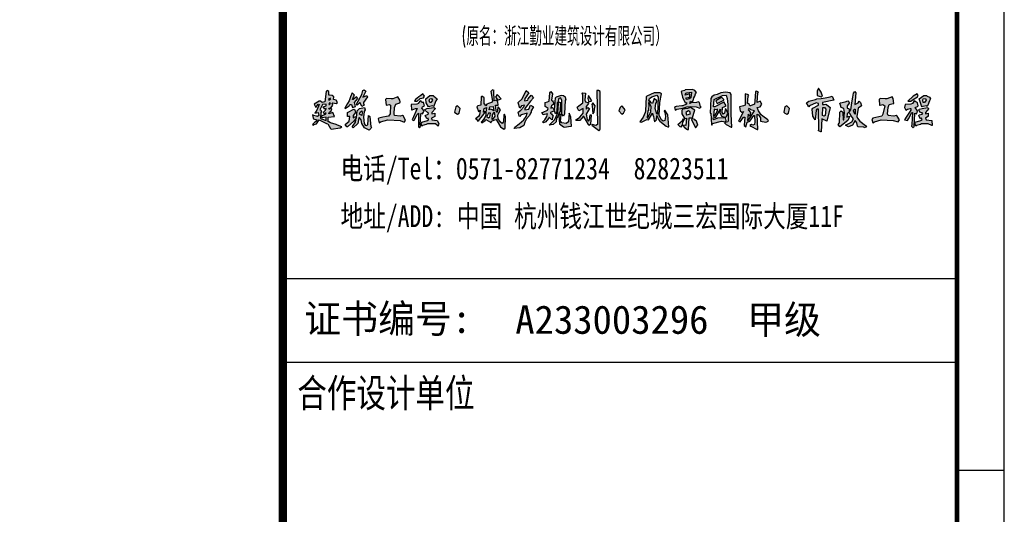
# Model space of a CAD drawing. Extents: x -345179 to -55199, y 109828 to 309166.
# Tile 5 of 30: x -308627 to -298226, y 287651 to 292873. Entities that reach past the tile are written whole.
import ezdxf
from ezdxf.enums import TextEntityAlignment as Align

# ---------------------------------------------------------------- set-up
doc = ezdxf.new("R2010")
doc.units = 0
doc.header["$LTSCALE"] = 1000
doc.header["$MEASUREMENT"] = 0
doc.layers.get('0').update_dxf_attribs({"color": 252})
doc.layers.add('图框', color=103, linetype='Continuous')
doc.styles.add('TSSD_Dimension', font='Tssdeng.shx', dxfattribs={"width": 0.7, "bigfont": 'tssdchn.shx'})
doc.styles.add('图框', font='txt', dxfattribs={"width": 0.8})

# ---------------------------------------------------------------- blocks, each defined once
blk = doc.blocks.new('艺术字')
h = blk.add_hatch(color=256)
h.dxf.hatch_style = 1
h.paths.add_polyline_path([(14.706, -0.076), (14.72, -0.049), (14.734, -0.049), (14.748, 0.285), (14.79, 0.271), (14.804, 0.299), (14.818, 0.34), (14.762, 0.424), (14.818, 0.451), (14.831, 0.465), (14.818, 0.535), (14.804, 0.549), (14.776, 0.562), (14.734, 0.59), (14.706, 0.549), (14.693, 0.521), (14.651, 0.507), (14.512, 0.493), (14.498, 0.424), (14.526, 0.354), (14.568, 0.382), (14.637, 0.396), (14.651, 0.396), (14.651, 0.354), (14.554, 0.215), (14.498, 0.118), (14.568, 0.104), (14.595, 0.146), (14.679, 0.299), (14.693, 0.299), (14.679, 0.007), (14.665, -0.035)])
h.paths.add_polyline_path([(14.776, -0.035), (14.748, 0.049), (14.762, 0.062), (14.901, 0.104), (14.929, 0.118), (14.915, 0.16), (14.887, 0.146), (14.859, 0.201), (14.845, 0.229), (14.859, 0.243), (14.929, 0.257), (14.943, 0.285), (14.873, 0.312), (14.845, 0.368), (14.859, 0.382), (14.929, 0.396), (14.97, 0.41), (15.068, 0.424), (15.081, 0.396), (15.095, 0.396), (15.012, 0.299), (15.012, 0.271), (15.081, 0.285), (15.081, 0.201), (15.068, 0.201), (15.012, 0.16), (15.026, 0.118), (15.165, 0.104), (15.179, -0.021), (15.165, -0.021), (15.081, 0.021), (14.915, 0.021), (14.887, 0.007), (14.79, -0.021)])
h.paths.add_polyline_path([(14.97, 0.549), (14.956, 0.549), (14.943, 0.604), (14.956, 0.632), (15.012, 0.646), (15.026, 0.604), (14.984, 0.549)], flags=16)
h.paths.add_polyline_path([(14.929, 0.437), (14.915, 0.465), (14.859, 0.632), (14.97, 0.715), (15.04, 0.715), (15.054, 0.701), (15.109, 0.674), (15.137, 0.632), (15.109, 0.59), (15.068, 0.479), (15.054, 0.451), (15.04, 0.465), (14.943, 0.451)])
h.paths.add_polyline_path([(14.582, 0.576), (14.651, 0.576), (14.706, 0.618), (14.818, 0.687), (14.831, 0.715), (14.804, 0.757), (14.706, 0.701)])
h.paths.add_polyline_path([(13.721, 0.049), (13.762, 0.076), (13.929, 0.118), (14.22, 0.104), (14.345, 0.076), (14.373, 0.118), (14.318, 0.215), (14.29, 0.229), (14.234, 0.215), (14.095, 0.229), (14.082, 0.271), (14.095, 0.424), (14.123, 0.493), (14.151, 0.507), (14.22, 0.521), (14.234, 0.521), (14.22, 0.646), (14.193, 0.687), (14.068, 0.632), (14.026, 0.632), (13.901, 0.646), (13.873, 0.618), (13.887, 0.479), (13.901, 0.479), (13.97, 0.493), (14.012, 0.465), (13.97, 0.257), (13.943, 0.215), (13.721, 0.16), (13.693, 0.132)])
h.paths.add_polyline_path([(13.512, -0.076), (13.498, -0.062), (13.359, -0.049), (13.346, -0.035), (13.332, 0.049), (13.29, 0.104), (13.221, -0.007), (13.123, -0.049), (13.054, -0.007), (13.137, 0.035), (13.207, 0.076), (13.248, 0.146), (13.179, 0.229), (13.165, 0.271), (13.137, 0.299), (13.096, 0.271), (13.082, 0.187), (13.137, 0.215), (13.151, 0.201), (13.137, 0.16), (13.109, 0.104), (12.915, -0.049), (12.873, 0.007), (12.901, 0.049), (12.915, 0.312), (12.943, 0.34), (12.984, 0.312), (12.998, 0.118), (13.012, 0.118), (13.026, 0.299), (13.012, 0.396), (12.943, 0.424), (12.929, 0.479), (12.915, 0.521), (12.929, 0.535), (13.04, 0.562), (13.109, 0.59), (13.151, 0.535), (13.096, 0.465), (13.096, 0.41), (13.123, 0.396), (13.151, 0.382), (13.137, 0.299), (13.179, 0.368), (13.207, 0.535), (13.234, 0.674), (13.248, 0.771), (13.276, 0.812), (13.304, 0.785), (13.276, 0.493), (13.359, 0.535), (13.387, 0.576), (13.415, 0.549), (13.443, 0.465), (13.359, 0.41), (13.332, 0.201), (13.346, 0.16), (13.401, 0.09), (13.54, -0.021), (13.568, -0.049)])
h.paths.add_polyline_path([(13.29, 0.257), (13.276, 0.257), (13.248, 0.34), (13.262, 0.382), (13.29, 0.382)], flags=16)
h.paths.add_polyline_path([(12.457, 0.687), (12.485, 0.701), (12.457, 0.799), (12.387, 0.896), (12.36, 0.826), (12.36, 0.715)])
h.paths.add_polyline_path([(12.526, 0.215), (12.485, 0.229), (12.498, 0.424), (12.54, 0.424), (12.568, 0.382), (12.554, 0.229)], flags=16)
h.paths.add_polyline_path([(12.443, -0.174), (12.415, -0.16), (12.387, -0.146), (12.401, -0.104), (12.387, 0.382), (12.346, 0.382), (12.332, 0.354), (12.318, 0.187), (12.304, 0.118), (12.248, 0.215), (12.235, 0.382), (12.248, 0.41), (12.387, 0.479), (12.387, 0.521), (12.332, 0.535), (12.165, 0.465), (12.151, 0.437), (12.096, 0.535), (12.151, 0.576), (12.318, 0.618), (12.346, 0.632), (12.457, 0.646), (12.554, 0.66), (12.637, 0.674), (12.679, 0.687), (12.721, 0.701), (12.748, 0.646), (12.762, 0.604), (12.485, 0.549), (12.485, 0.493), (12.526, 0.493), (12.568, 0.507), (12.582, 0.493), (12.679, 0.424), (12.596, 0.09), (12.471, 0.146), (12.457, -0.174)])
h.paths.add_polyline_path([(11.61, 0.257), (11.651, 0.285), (11.679, 0.396), (11.61, 0.465), (11.568, 0.437), (11.54, 0.312), (11.568, 0.285)])
h.paths.add_polyline_path([(10.888, -0.118), (10.901, -0.118), (10.888, 0.257), (10.915, 0.243), (10.971, 0.174), (10.971, 0.16), (10.971, 0.09), (11.096, 0.062), (11.165, 0.09), (11.151, 0.118), (11.026, 0.215), (10.985, 0.243), (10.915, 0.34), (10.888, 0.424), (10.957, 0.437), (10.999, 0.507), (10.957, 0.576), (10.888, 0.549), (10.901, 0.785), (10.915, 0.799), (10.874, 0.826), (10.846, 0.812), (10.832, 0.576), (10.818, 0.507), (10.721, 0.465), (10.707, 0.465), (10.693, 0.507), (10.665, 0.521), (10.651, 0.521), (10.665, 0.701), (10.679, 0.729), (10.651, 0.743), (10.596, 0.757), (10.596, 0.479), (10.554, 0.465), (10.457, 0.437), (10.471, 0.34), (10.513, 0.312), (10.554, 0.326), (10.443, 0.118), (10.429, 0.09), (10.471, 0.076), (10.554, 0.187), (10.582, 0.187), (10.568, -0.021), (10.61, -0.049), (10.638, 0.062), (10.651, 0.062), (10.707, 0.09), (10.804, 0.229), (10.818, 0.229), (10.832, 0.076), (10.818, 0.007), (10.776, -0.007), (10.749, 0.007), (10.707, -0.021), (10.735, -0.035)])
h.paths.add_polyline_path([(10.665, 0.104), (10.818, 0.34), (10.721, 0.368), (10.721, 0.382), (10.679, 0.396), (10.665, 0.368), (10.721, 0.299), (10.707, 0.215), (10.665, 0.257), (10.651, 0.104)], flags=16)
h.paths.add_polyline_path([(10.249, -0.062), (10.263, -0.062), (10.249, 0.257), (10.249, 0.743), (10.221, 0.785), (10.11, 0.799), (9.999, 0.785), (9.902, 0.743), (9.832, 0.729), (9.777, 0.687), (9.749, 0.646), (9.735, 0.285), (9.749, 0.285), (9.763, 0.007), (9.777, -0.007), (9.79, 0.035), (10.013, 0.09), (10.11, 0.076), (10.124, 0.104), (10.11, 0.174), (9.915, 0.16), (9.818, 0.118), (9.804, 0.174), (9.874, 0.187), (9.985, 0.382), (9.971, 0.299), (10.013, 0.215), (10.11, 0.187), (10.138, 0.201), (10.165, 0.285), (10.152, 0.326), (10.11, 0.396), (10.096, 0.326), (10.082, 0.285), (10.054, 0.257), (10.027, 0.299), (10.04, 0.424), (10.096, 0.451), (10.124, 0.465), (10.068, 0.562), (10.054, 0.549), (9.846, 0.437), (9.818, 0.437), (9.832, 0.618), (10.04, 0.715), (10.124, 0.729), (10.152, 0.646), (10.165, 0.493), (10.179, 0.09), (10.165, 0.076), (10.124, 0.062), (10.082, 0.049), (10.124, 0.007)])
h.paths.add_polyline_path([(9.902, 0.521), (10.068, 0.604), (10.068, 0.618), (10.027, 0.66), (10.013, 0.674), (9.999, 0.66), (9.874, 0.59)], flags=17)
h.paths.add_polyline_path([(9.832, 0.215), (9.846, 0.229), (9.915, 0.34), (9.915, 0.382), (9.888, 0.368), (9.832, 0.382), (9.818, 0.215)], flags=16)
h.paths.add_polyline_path([(9.166, 0.618), (9.138, 0.632), (9.152, 0.66), (9.235, 0.674), (9.235, 0.757), (9.124, 0.729), (9.138, 0.771), (9.166, 0.785), (9.277, 0.799), (9.263, 0.66), (9.221, 0.632)], flags=16)
h.paths.add_polyline_path([(8.874, 0.354), (8.916, 0.382), (9.068, 0.41), (9.166, 0.437), (9.263, 0.451), (9.388, 0.437), (9.485, 0.41), (9.513, 0.437), (9.499, 0.437), (9.471, 0.549), (9.443, 0.562), (9.402, 0.549), (9.263, 0.535), (9.249, 0.521), (9.235, 0.521), (9.249, 0.576), (9.277, 0.562), (9.318, 0.59), (9.332, 0.66), (9.36, 0.701), (9.374, 0.757), (9.402, 0.799), (9.388, 0.799), (9.36, 0.84), (9.304, 0.868), (9.124, 0.854), (9.11, 0.84), (9.041, 0.826), (9.027, 0.812), (9.054, 0.674), (9.124, 0.535), (9.152, 0.549), (9.152, 0.507), (9.068, 0.465), (9.041, 0.465), (8.902, 0.451), (8.888, 0.437), (8.86, 0.424)])
h.paths.add_polyline_path([(9.166, 0.243), (9.249, 0.271), (9.235, 0.326), (9.207, 0.34), (9.138, 0.299), (9.152, 0.243)], flags=16)
h.paths.add_polyline_path([(9.374, -0.076), (9.429, -0.007), (9.402, 0.09), (9.374, 0.104), (9.36, 0.132), (9.291, 0.146), (9.277, 0.132)])
h.paths.add_polyline_path([(9.179, -0.118), (9.207, -0.118), (9.221, 0.174), (9.304, 0.174), (9.332, 0.285), (9.36, 0.354), (9.277, 0.41), (9.249, 0.424), (9.179, 0.396), (9.068, 0.382), (9.041, 0.354), (9.041, 0.271), (9.11, 0.146), (9.152, 0.16), (9.138, -0.021), (9.054, -0.007), (9.11, -0.076)])
h.paths.add_polyline_path([(9.013, -0.062), (8.999, -0.049), (8.943, 0.007), (9.054, 0.104), (9.082, 0.146), (9.096, 0.132), (9.068, 0.076), (9.054, 0.049), (9.041, -0.021)])
h.paths.add_polyline_path([(8.693, -0.049), (8.721, -0.049), (8.693, 0.243), (8.624, 0.354), (8.61, 0.34), (8.624, 0.299), (8.638, 0.201), (8.624, 0.104), (8.582, 0.09), (8.541, 0.118), (8.485, 0.229), (8.499, 0.549), (8.541, 0.757), (8.513, 0.771), (8.499, 0.785), (8.36, 0.785), (8.18, 0.701), (8.166, 0.687), (8.152, 0.34), (8.138, 0.299), (8.096, 0.187), (8.013, 0.076), (8.041, 0.062), (8.068, 0.076), (8.18, 0.132), (8.221, 0.118), (8.318, 0.285), (8.332, 0.243), (8.346, 0.201), (8.36, 0.104), (8.374, 0.076), (8.416, 0.118), (8.43, 0.229), (8.471, 0.132), (8.499, 0.09), (8.652, -0.035)])
h.paths.add_polyline_path([(8.443, 0.257), (8.43, 0.257), (8.388, 0.396), (8.402, 0.521), (8.416, 0.549), (8.43, 0.59), (8.36, 0.646), (8.318, 0.521), (8.291, 0.535), (8.263, 0.576), (8.235, 0.59), (8.249, 0.646), (8.305, 0.687), (8.43, 0.729), (8.457, 0.674)], flags=16)
h.paths.add_polyline_path([(8.207, 0.174), (8.263, 0.285), (8.277, 0.326), (8.291, 0.437), (8.235, 0.562), (8.221, 0.507), (8.235, 0.507), (8.221, 0.34), (8.207, 0.34), (8.193, 0.174)], flags=16)
h.paths.add_polyline_path([(7.568, 0.257), (7.61, 0.285), (7.652, 0.368), (7.582, 0.451), (7.568, 0.465), (7.527, 0.424), (7.499, 0.34)])
h.paths.add_polyline_path([(6.763, 0.562), (6.832, 0.59), (6.749, 0.715), (6.735, 0.646), (6.749, 0.576)])
h.paths.add_polyline_path([(6.86, 0.271), (6.888, 0.312), (6.902, 0.382), (6.916, 0.465), (6.86, 0.535), (6.832, 0.493), (6.846, 0.465)], flags=17)
h.paths.add_polyline_path([(7.013, -0.146), (7.027, -0.118), (7.041, -0.118), (7.041, 0.812), (6.999, 0.84), (6.957, 0.84), (6.971, 0.007), (6.93, -0.021), (6.846, 0.007), (6.832, -0.007), (6.999, -0.132)])
h.paths.add_polyline_path([(6.763, -0.021), (6.749, 0.007), (6.638, 0.201), (6.624, 0.201), (6.541, 0.104), (6.444, 0.104), (6.458, 0.132), (6.541, 0.187), (6.624, 0.285), (6.624, 0.396), (6.513, 0.34), (6.471, 0.424), (6.485, 0.437), (6.61, 0.535), (6.61, 0.729), (6.596, 0.771), (6.61, 0.785), (6.68, 0.771), (6.666, 0.604), (6.68, 0.562), (6.735, 0.549), (6.749, 0.521), (6.694, 0.451), (6.694, 0.382), (6.735, 0.424), (6.777, 0.396), (6.749, 0.354), (6.694, 0.257), (6.721, 0.132), (6.749, 0.09), (6.777, 0.118), (6.791, 0.243), (6.819, 0.243), (6.805, 0.007)])
h.paths.add_polyline_path([(6.152, -0.062), (6.319, -0.035), (6.333, -0.035), (6.319, 0.187), (6.305, 0.229), (6.277, 0.285), (6.263, 0.076), (6.208, 0.035), (6.096, 0.049), (6.069, 0.09), (6.083, 0.243), (6.069, 0.257), (6.055, 0.271), (6.041, 0.243), (6.027, 0.229), (6.041, 0.021), (6.138, -0.049)])
h.paths.add_polyline_path([(5.791, -0.007), (5.93, 0.132), (5.985, 0.257), (5.999, 0.299), (6.013, 0.521), (5.985, 0.549), (5.985, 0.437), (5.971, 0.285), (5.944, 0.271), (5.916, 0.34), (5.819, 0.299), (5.819, 0.285), (5.846, 0.271), (5.888, 0.215), (5.874, 0.187), (5.86, 0.118), (5.846, 0.132), (5.791, 0.187), (5.777, 0.16), (5.735, 0.104), (5.708, 0.076), (5.652, 0.049), (5.624, 0.062), (5.68, 0.118), (5.735, 0.201), (5.749, 0.271), (5.638, 0.243), (5.61, 0.299), (5.638, 0.312), (5.749, 0.354), (5.763, 0.396), (5.694, 0.451), (5.694, 0.549), (5.749, 0.562), (5.791, 0.576), (5.805, 0.785), (5.833, 0.812), (5.874, 0.757), (5.846, 0.604), (5.874, 0.59), (5.888, 0.562), (5.902, 0.521), (5.888, 0.493), (5.846, 0.465), (5.833, 0.41), (5.874, 0.424), (5.888, 0.41), (5.902, 0.368), (5.916, 0.368), (5.944, 0.66), (5.971, 0.687), (6.069, 0.715), (6.096, 0.729), (6.138, 0.715), (6.18, 0.687), (6.194, 0.604), (6.18, 0.604), (6.166, 0.271), (6.138, 0.215), (6.096, 0.257), (6.096, 0.604), (6.069, 0.66), (6.027, 0.646), (6.013, 0.618), (5.999, 0.549), (6.013, 0.562), (6.069, 0.549), (6.055, 0.312), (6.041, 0.312), (5.999, 0.201), (5.971, 0.16), (5.958, 0.076), (5.888, 0.007)])
h.paths.add_polyline_path([(4.68, -0.118), (4.694, -0.09), (4.708, -0.09), (4.722, 0.215), (4.708, 0.215), (4.694, 0.257), (4.68, 0.243), (4.666, 0.076), (4.638, 0.035), (4.597, 0.062), (4.541, 0.146), (4.527, 0.229), (4.541, 0.257), (4.597, 0.368), (4.541, 0.437), (4.527, 0.424), (4.513, 0.312), (4.499, 0.312), (4.486, 0.354), (4.472, 0.479), (4.541, 0.479), (4.527, 0.562), (4.486, 0.604), (4.444, 0.59), (4.43, 0.826), (4.444, 0.84), (4.402, 0.854), (4.361, 0.812), (4.402, 0.576), (4.374, 0.549), (4.305, 0.521), (4.263, 0.507), (4.236, 0.465), (4.208, 0.507), (4.194, 0.507), (4.194, 0.66), (4.138, 0.701), (4.124, 0.687), (4.111, 0.479), (4.041, 0.465), (4.013, 0.437), (4.055, 0.326), (4.097, 0.354), (4.083, 0.243), (4.055, 0.201), (3.986, 0.146), (4, 0.146), (4.041, 0.09), (4.069, 0.104), (4.069, 0.118), (4.166, 0.229), (4.222, 0.312), (4.236, 0.312), (4.236, 0.229), (4.18, 0.132), (4.124, 0.062), (4.138, 0.049), (4.166, 0.062), (4.222, 0.104), (4.236, 0.132), (4.347, 0.062), (4.361, 0.049), (4.374, 0.09), (4.458, 0.118), (4.486, 0.132), (4.597, -0.049), (4.68, -0.104)])
h.paths.add_polyline_path([(4.93, -0.09), (4.944, -0.062), (5.055, 0.021), (5.166, 0.118), (5.222, 0.201), (5.249, 0.285), (5.11, 0.243), (5.083, 0.229), (5.069, 0.201), (5.055, 0.215), (5.027, 0.312), (5.097, 0.354), (5.166, 0.437), (5.18, 0.479), (5.11, 0.465), (5.069, 0.41), (5.027, 0.535), (5.027, 0.549), (5.124, 0.632), (5.222, 0.84), (5.291, 0.785), (5.249, 0.729), (5.222, 0.687), (5.194, 0.646), (5.18, 0.59), (5.263, 0.604), (5.277, 0.632), (5.347, 0.729), (5.402, 0.66), (5.333, 0.576), (5.194, 0.396), (5.194, 0.368), (5.291, 0.382), (5.333, 0.479), (5.402, 0.437), (5.347, 0.34), (5.347, 0.312), (5.333, 0.285), (5.305, 0.229), (5.235, 0.146), (5.194, 0.062), (5.166, -0.021), (5.069, -0.076)])
h.paths.add_polyline_path([(4.527, 0.604), (4.611, 0.632), (4.527, 0.729), (4.513, 0.743), (4.472, 0.674)], flags=17)
h.paths.add_polyline_path([(4.43, 0.34), (4.388, 0.368), (4.361, 0.382), (4.319, 0.368), (4.333, 0.437), (4.416, 0.451)], flags=16)
h.paths.add_polyline_path([(4.402, 0.132), (4.388, 0.132), (4.402, 0.243), (4.416, 0.271), (4.43, 0.312), (4.444, 0.312), (4.458, 0.215)], flags=16)
h.paths.add_polyline_path([(4.305, 0.174), (4.333, 0.187), (4.347, 0.285), (4.305, 0.285), (4.263, 0.201)], flags=16)
h.paths.add_polyline_path([(4.194, 0.312), (4.18, 0.312), (4.194, 0.396), (4.249, 0.424), (4.236, 0.312), (4.222, 0.326)], flags=16)
h.paths.add_polyline_path([(3.541, 0.257), (3.583, 0.285), (3.611, 0.396), (3.541, 0.465), (3.5, 0.437), (3.472, 0.312), (3.5, 0.285)])
h.paths.add_polyline_path([(2.611, -0.076), (2.639, -0.035), (2.625, 0.007), (2.639, 0.257), (2.652, 0.285), (2.68, 0.271), (2.708, 0.312), (2.722, 0.34), (2.666, 0.41), (2.68, 0.437), (2.736, 0.465), (2.708, 0.549), (2.694, 0.562), (2.68, 0.549), (2.666, 0.549), (2.652, 0.576), (2.625, 0.59), (2.597, 0.549), (2.583, 0.521), (2.541, 0.507), (2.402, 0.493), (2.416, 0.368), (2.43, 0.368), (2.514, 0.396), (2.555, 0.396), (2.43, 0.118), (2.472, 0.104), (2.486, 0.118), (2.541, 0.243), (2.583, 0.285), (2.583, -0.049)])
h.paths.add_polyline_path([(2.666, -0.035), (2.652, 0.021), (2.666, 0.062), (2.805, 0.104), (2.833, 0.118), (2.819, 0.16), (2.791, 0.146), (2.764, 0.201), (2.75, 0.229), (2.819, 0.257), (2.833, 0.285), (2.805, 0.299), (2.736, 0.368), (2.791, 0.396), (2.958, 0.424), (3, 0.396), (2.916, 0.299), (2.916, 0.271), (2.986, 0.285), (2.986, 0.201), (2.902, 0.16), (2.916, 0.118), (3.041, 0.104), (3.083, 0.035), (3.069, -0.035), (3, 0.021), (2.805, 0.021), (2.777, 0.007), (2.68, -0.021)])
h.paths.add_polyline_path([(2.875, 0.549), (2.861, 0.549), (2.847, 0.604), (2.861, 0.632), (2.902, 0.646), (2.93, 0.604), (2.889, 0.549)], flags=16)
h.paths.add_polyline_path([(2.833, 0.437), (2.777, 0.535), (2.764, 0.632), (2.861, 0.715), (2.944, 0.715), (2.958, 0.701), (3.041, 0.632), (3.014, 0.59), (2.972, 0.479), (2.958, 0.451), (2.93, 0.465), (2.861, 0.451)])
h.paths.add_polyline_path([(2.486, 0.576), (2.555, 0.576), (2.625, 0.646), (2.708, 0.66), (2.736, 0.701), (2.694, 0.757), (2.639, 0.715), (2.597, 0.687), (2.514, 0.618)])
h.paths.add_polyline_path([(1.625, 0.049), (1.653, 0.076), (1.833, 0.118), (2.139, 0.104), (2.236, 0.062), (2.264, 0.104), (2.222, 0.215), (2.194, 0.229), (2.139, 0.215), (2, 0.229), (1.986, 0.271), (2, 0.424), (2.028, 0.507), (2.125, 0.535), (2.139, 0.562), (2.125, 0.604), (2.083, 0.687), (1.958, 0.632), (1.916, 0.632), (1.805, 0.646), (1.778, 0.618), (1.791, 0.479), (1.875, 0.493), (1.903, 0.479), (1.889, 0.271), (1.847, 0.215), (1.805, 0.201), (1.708, 0.187), (1.611, 0.16), (1.597, 0.146)])
h.paths.add_polyline_path([(1.375, -0.132), (1.347, -0.118), (1.264, -0.076), (1.194, 0.035), (1.18, 0.118), (1.139, 0.174), (1.125, 0.174), (1.097, 0.035), (0.986, -0.076), (0.958, -0.049), (0.986, -0.021), (1.042, 0.062), (1.055, 0.174), (1, 0.09), (0.847, -0.049), (0.833, -0.049), (0.792, 0.007), (0.889, 0.09), (0.903, 0.201), (0.847, 0.201), (0.847, 0.299), (1, 0.382), (1.028, 0.368), (1.042, 0.299), (0.986, 0.229), (0.986, 0.174), (1.042, 0.201), (1.055, 0.174), (1.069, 0.174), (1.083, 0.34), (1.139, 0.396), (1.264, 0.424), (1.278, 0.368), (1.25, 0.326), (1.236, 0.187), (1.25, 0.035), (1.278, -0.007), (1.319, -0.021), (1.347, 0.007), (1.361, 0.229), (1.389, 0.201), (1.416, -0.049), (1.43, -0.062), (1.416, -0.09)])
h.paths.add_polyline_path([(1.194, 0.229), (1.139, 0.257), (1.153, 0.312), (1.194, 0.34), (1.208, 0.312)], flags=16)
h.paths.add_polyline_path([(1.194, 0.451), (1.153, 0.535), (1.139, 0.535), (1.083, 0.479), (1.069, 0.507), (1.194, 0.743), (1.222, 0.84), (1.25, 0.854), (1.292, 0.826), (1.222, 0.674), (1.319, 0.715), (1.333, 0.687), (1.236, 0.549), (1.236, 0.521), (1.25, 0.479)])
h.paths.add_polyline_path([(0.403, 0.604), (0.389, 0.604), (0.403, 0.66), (0.431, 0.618)], flags=16)
h.paths.add_polyline_path([(0.403, 0.493), (0.431, 0.521), (0.403, 0.535), (0.389, 0.493)], flags=16)
h.paths.add_polyline_path([(0.792, 0.396), (0.889, 0.465), (0.903, 0.493), (0.944, 0.493), (0.972, 0.424), (1.042, 0.451), (1.014, 0.549), (1.097, 0.646), (1.069, 0.687), (0.986, 0.618), (0.972, 0.618), (1, 0.701), (1.014, 0.729), (0.972, 0.771), (0.958, 0.785), (0.917, 0.687), (0.889, 0.59), (0.847, 0.521), (0.778, 0.41)])
h.paths.add_polyline_path([(0.444, -0.104), (0.667, -0.076), (0.708, -0.049), (0.597, -0.007), (0.569, 0.007), (0.431, 0.049), (0.389, 0.076), (0.375, 0.076), (0.375, 0.187), (0.528, 0.201), (0.486, 0.299), (0.389, 0.271), (0.403, 0.312), (0.444, 0.34), (0.458, 0.382), (0.444, 0.396), (0.403, 0.382), (0.389, 0.382), (0.403, 0.41), (0.444, 0.424), (0.486, 0.479), (0.472, 0.521), (0.486, 0.535), (0.569, 0.521), (0.597, 0.549), (0.569, 0.604), (0.5, 0.618), (0.514, 0.687), (0.472, 0.715), (0.403, 0.729), (0.389, 0.729), (0.389, 0.812), (0.347, 0.84), (0.319, 0.812), (0.292, 0.562), (0.222, 0.549), (0.181, 0.576), (0.153, 0.576), (0.028, 0.507), (0.069, 0.424), (0.125, 0.507), (0.153, 0.493), (0.097, 0.354), (0.042, 0.285), (0.125, 0.299), (0.139, 0.229), (0.111, 0.201), (0.083, 0.215), (0.014, 0.229), (-0.014, 0.243), (0, 0.16), (0.014, 0.146), (0.097, 0.118), (0.083, 0.09), (0.042, 0.062), (-0.014, 0.007), (0.014, -0.007), (0.028, 0.007), (0.083, 0.021), (0.153, 0.118), (0.333, 0.035), (0.361, 0.021), (0.431, -0.09)])
h.paths.add_polyline_path([(0.319, 0.104), (0.319, 0.187), (0.236, 0.174), (0.194, 0.215), (0.306, 0.257), (0.319, 0.285), (0.306, 0.285), (0.278, 0.271), (0.25, 0.299), (0.306, 0.354), (0.319, 0.396), (0.292, 0.382), (0.25, 0.437), (0.319, 0.465), (0.319, 0.507), (0.236, 0.493), (0.167, 0.368), (0.194, 0.354), (0.208, 0.326), (0.194, 0.299), (0.181, 0.16), (0.208, 0.146)], flags=16)
for points in [[(0.444, -0.104), (0.667, -0.076), (0.708, -0.049), (0.597, -0.007), (0.569, 0.007), (0.431, 0.049), (0.389, 0.076), (0.375, 0.076), (0.375, 0.187), (0.528, 0.201), (0.486, 0.299), (0.389, 0.271), (0.403, 0.312), (0.444, 0.34), (0.458, 0.382), (0.444, 0.396), (0.403, 0.382), (0.389, 0.382), (0.403, 0.41), (0.444, 0.424), (0.486, 0.479), (0.472, 0.521), (0.486, 0.535), (0.569, 0.521), (0.597, 0.549), (0.569, 0.604), (0.5, 0.618), (0.514, 0.687), (0.472, 0.715), (0.403, 0.729), (0.389, 0.729), (0.389, 0.812), (0.347, 0.84), (0.319, 0.812), (0.292, 0.562), (0.222, 0.549), (0.181, 0.576), (0.153, 0.576), (0.028, 0.507), (0.069, 0.424), (0.125, 0.507), (0.153, 0.493), (0.097, 0.354), (0.042, 0.285), (0.125, 0.299), (0.139, 0.229), (0.111, 0.201), (0.083, 0.215), (0.014, 0.229), (-0.014, 0.243), (0, 0.16), (0.014, 0.146), (0.097, 0.118), (0.083, 0.09), (0.042, 0.062), (-0.014, 0.007), (0.014, -0.007), (0.028, 0.007), (0.083, 0.021), (0.153, 0.118), (0.333, 0.035), (0.361, 0.021), (0.431, -0.09), (0.444, -0.104)], [(0.792, 0.396), (0.889, 0.465), (0.903, 0.493), (0.944, 0.493), (0.972, 0.424), (1.042, 0.451), (1.014, 0.549), (1.097, 0.646), (1.069, 0.687), (0.986, 0.618), (0.972, 0.618), (1, 0.701), (1.014, 0.729), (0.972, 0.771), (0.958, 0.785), (0.917, 0.687), (0.889, 0.59), (0.847, 0.521), (0.778, 0.41), (0.792, 0.396)], [(1.194, 0.451), (1.153, 0.535), (1.139, 0.535), (1.083, 0.479), (1.069, 0.507), (1.194, 0.743), (1.222, 0.84), (1.25, 0.854), (1.292, 0.826), (1.222, 0.674), (1.319, 0.715), (1.333, 0.687), (1.236, 0.549), (1.236, 0.521), (1.25, 0.479), (1.194, 0.451)], [(2.486, 0.576), (2.555, 0.576), (2.625, 0.646), (2.708, 0.66), (2.736, 0.701), (2.694, 0.757), (2.639, 0.715), (2.597, 0.687), (2.514, 0.618), (2.486, 0.576)], [(4.68, -0.118), (4.694, -0.09), (4.708, -0.09), (4.722, 0.215), (4.708, 0.215), (4.694, 0.257), (4.68, 0.243), (4.666, 0.076), (4.638, 0.035), (4.597, 0.062), (4.541, 0.146), (4.527, 0.229), (4.541, 0.257), (4.597, 0.368), (4.541, 0.437), (4.527, 0.424), (4.513, 0.312), (4.499, 0.312), (4.486, 0.354), (4.472, 0.479), (4.541, 0.479), (4.527, 0.562), (4.486, 0.604), (4.444, 0.59), (4.43, 0.826), (4.444, 0.84), (4.402, 0.854), (4.361, 0.812), (4.402, 0.576), (4.374, 0.549), (4.305, 0.521), (4.263, 0.507), (4.236, 0.465), (4.208, 0.507), (4.194, 0.507), (4.194, 0.66), (4.138, 0.701), (4.124, 0.687), (4.111, 0.479), (4.041, 0.465), (4.013, 0.437), (4.055, 0.326), (4.097, 0.354), (4.083, 0.243), (4.055, 0.201), (3.986, 0.146), (4, 0.146), (4.041, 0.09), (4.069, 0.104), (4.069, 0.118), (4.166, 0.229), (4.222, 0.312), (4.236, 0.312), (4.236, 0.229), (4.18, 0.132), (4.124, 0.062), (4.138, 0.049), (4.166, 0.062), (4.222, 0.104), (4.236, 0.132), (4.347, 0.062), (4.361, 0.049), (4.374, 0.09), (4.458, 0.118), (4.486, 0.132), (4.597, -0.049), (4.68, -0.104), (4.68, -0.118)], [(4.527, 0.604), (4.611, 0.632), (4.527, 0.729), (4.513, 0.743), (4.472, 0.674), (4.527, 0.604)], [(4.93, -0.09), (4.944, -0.062), (5.055, 0.021), (5.166, 0.118), (5.222, 0.201), (5.249, 0.285), (5.11, 0.243), (5.083, 0.229), (5.069, 0.201), (5.055, 0.215), (5.027, 0.312), (5.097, 0.354), (5.166, 0.437), (5.18, 0.479), (5.11, 0.465), (5.069, 0.41), (5.027, 0.535), (5.027, 0.549), (5.124, 0.632), (5.222, 0.84), (5.291, 0.785), (5.249, 0.729), (5.222, 0.687), (5.194, 0.646), (5.18, 0.59), (5.263, 0.604), (5.277, 0.632), (5.347, 0.729), (5.402, 0.66), (5.333, 0.576), (5.194, 0.396), (5.194, 0.368), (5.291, 0.382), (5.333, 0.479), (5.402, 0.437), (5.347, 0.34), (5.347, 0.312), (5.333, 0.285), (5.305, 0.229), (5.235, 0.146), (5.194, 0.062), (5.166, -0.021), (5.069, -0.076), (4.93, -0.09)], [(5.791, -0.007), (5.93, 0.132), (5.985, 0.257), (5.999, 0.299), (6.013, 0.521), (5.985, 0.549), (5.985, 0.437), (5.971, 0.285), (5.944, 0.271), (5.916, 0.34), (5.819, 0.299), (5.819, 0.285), (5.846, 0.271), (5.888, 0.215), (5.874, 0.187), (5.86, 0.118), (5.846, 0.132), (5.791, 0.187), (5.777, 0.16), (5.735, 0.104), (5.708, 0.076), (5.652, 0.049), (5.624, 0.062), (5.68, 0.118), (5.735, 0.201), (5.749, 0.271), (5.638, 0.243), (5.61, 0.299), (5.638, 0.312), (5.749, 0.354), (5.763, 0.396), (5.694, 0.451), (5.694, 0.549), (5.749, 0.562), (5.791, 0.576), (5.805, 0.785), (5.833, 0.812), (5.874, 0.757), (5.846, 0.604), (5.874, 0.59), (5.888, 0.562), (5.902, 0.521), (5.888, 0.493), (5.846, 0.465), (5.833, 0.41), (5.874, 0.424), (5.888, 0.41), (5.902, 0.368), (5.916, 0.368), (5.944, 0.66), (5.971, 0.687), (6.069, 0.715), (6.096, 0.729), (6.138, 0.715), (6.18, 0.687), (6.194, 0.604), (6.18, 0.604), (6.166, 0.271), (6.138, 0.215), (6.096, 0.257), (6.096, 0.604), (6.069, 0.66), (6.027, 0.646), (6.013, 0.618), (5.999, 0.549), (6.013, 0.562), (6.069, 0.549), (6.055, 0.312), (6.041, 0.312), (5.999, 0.201), (5.971, 0.16), (5.958, 0.076), (5.888, 0.007), (5.791, -0.007)], [(6.763, -0.021), (6.749, 0.007), (6.638, 0.201), (6.624, 0.201), (6.541, 0.104), (6.444, 0.104), (6.458, 0.132), (6.541, 0.187), (6.624, 0.285), (6.624, 0.396), (6.513, 0.34), (6.471, 0.424), (6.485, 0.437), (6.61, 0.535), (6.61, 0.729), (6.596, 0.771), (6.61, 0.785), (6.68, 0.771), (6.666, 0.604), (6.68, 0.562), (6.735, 0.549), (6.749, 0.521), (6.694, 0.451), (6.694, 0.382), (6.735, 0.424), (6.777, 0.396), (6.749, 0.354), (6.694, 0.257), (6.721, 0.132), (6.749, 0.09), (6.777, 0.118), (6.791, 0.243), (6.819, 0.243), (6.805, 0.007), (6.763, -0.021)], [(7.013, -0.146), (7.027, -0.118), (7.041, -0.118), (7.041, 0.812), (6.999, 0.84), (6.957, 0.84), (6.971, 0.007), (6.93, -0.021), (6.846, 0.007), (6.832, -0.007), (6.999, -0.132), (7.013, -0.146)], [(8.693, -0.049), (8.721, -0.049), (8.693, 0.243), (8.624, 0.354), (8.61, 0.34), (8.624, 0.299), (8.638, 0.201), (8.624, 0.104), (8.582, 0.09), (8.541, 0.118), (8.485, 0.229), (8.499, 0.549), (8.541, 0.757), (8.513, 0.771), (8.499, 0.785), (8.36, 0.785), (8.18, 0.701), (8.166, 0.687), (8.152, 0.34), (8.138, 0.299), (8.096, 0.187), (8.013, 0.076), (8.041, 0.062), (8.068, 0.076), (8.18, 0.132), (8.221, 0.118), (8.318, 0.285), (8.332, 0.243), (8.346, 0.201), (8.36, 0.104), (8.374, 0.076), (8.416, 0.118), (8.43, 0.229), (8.471, 0.132), (8.499, 0.09), (8.652, -0.035), (8.693, -0.049)], [(8.443, 0.257), (8.43, 0.257), (8.388, 0.396), (8.402, 0.521), (8.416, 0.549), (8.43, 0.59), (8.36, 0.646), (8.318, 0.521), (8.291, 0.535), (8.263, 0.576), (8.235, 0.59), (8.249, 0.646), (8.305, 0.687), (8.43, 0.729), (8.457, 0.674), (8.443, 0.257)], [(8.874, 0.354), (8.916, 0.382), (9.068, 0.41), (9.166, 0.437), (9.263, 0.451), (9.388, 0.437), (9.485, 0.41), (9.513, 0.437), (9.499, 0.437), (9.471, 0.549), (9.443, 0.562), (9.402, 0.549), (9.263, 0.535), (9.249, 0.521), (9.235, 0.521), (9.249, 0.576), (9.277, 0.562), (9.318, 0.59), (9.332, 0.66), (9.36, 0.701), (9.374, 0.757), (9.402, 0.799), (9.388, 0.799), (9.36, 0.84), (9.304, 0.868), (9.124, 0.854), (9.11, 0.84), (9.041, 0.826), (9.027, 0.812), (9.054, 0.674), (9.124, 0.535), (9.152, 0.549), (9.152, 0.507), (9.068, 0.465), (9.041, 0.465), (8.902, 0.451), (8.888, 0.437), (8.86, 0.424), (8.874, 0.354)], [(9.166, 0.618), (9.138, 0.632), (9.152, 0.66), (9.235, 0.674), (9.235, 0.757), (9.124, 0.729), (9.138, 0.771), (9.166, 0.785), (9.277, 0.799), (9.263, 0.66), (9.221, 0.632), (9.166, 0.618)], [(10.249, -0.062), (10.263, -0.062), (10.249, 0.257), (10.249, 0.743), (10.221, 0.785), (10.11, 0.799), (9.999, 0.785), (9.902, 0.743), (9.832, 0.729), (9.777, 0.687), (9.749, 0.646), (9.735, 0.285), (9.749, 0.285), (9.763, 0.007), (9.777, -0.007), (9.79, 0.035), (10.013, 0.09), (10.11, 0.076), (10.124, 0.104), (10.11, 0.174), (9.915, 0.16), (9.818, 0.118), (9.804, 0.174), (9.874, 0.187), (9.985, 0.382), (9.971, 0.299), (10.013, 0.215), (10.11, 0.187), (10.138, 0.201), (10.165, 0.285), (10.152, 0.326), (10.11, 0.396), (10.096, 0.326), (10.082, 0.285), (10.054, 0.257), (10.027, 0.299), (10.04, 0.424), (10.096, 0.451), (10.124, 0.465), (10.068, 0.562), (10.054, 0.549), (9.846, 0.437), (9.818, 0.437), (9.832, 0.618), (10.04, 0.715), (10.124, 0.729), (10.152, 0.646), (10.165, 0.493), (10.179, 0.09), (10.165, 0.076), (10.124, 0.062), (10.082, 0.049), (10.124, 0.007), (10.249, -0.062)], [(10.888, -0.118), (10.901, -0.118), (10.888, 0.257), (10.915, 0.243), (10.971, 0.174), (10.971, 0.16), (10.971, 0.09), (11.096, 0.062), (11.165, 0.09), (11.151, 0.118), (11.026, 0.215), (10.985, 0.243), (10.915, 0.34), (10.888, 0.424), (10.957, 0.437), (10.999, 0.507), (10.957, 0.576), (10.888, 0.549), (10.901, 0.785), (10.915, 0.799), (10.874, 0.826), (10.846, 0.812), (10.832, 0.576), (10.818, 0.507), (10.721, 0.465), (10.707, 0.465), (10.693, 0.507), (10.665, 0.521), (10.651, 0.521), (10.665, 0.701), (10.679, 0.729), (10.651, 0.743), (10.596, 0.757), (10.596, 0.479), (10.554, 0.465), (10.457, 0.437), (10.471, 0.34), (10.513, 0.312), (10.554, 0.326), (10.443, 0.118), (10.429, 0.09), (10.471, 0.076), (10.554, 0.187), (10.582, 0.187), (10.568, -0.021), (10.61, -0.049), (10.638, 0.062), (10.651, 0.062), (10.707, 0.09), (10.804, 0.229), (10.818, 0.229), (10.832, 0.076), (10.818, 0.007), (10.776, -0.007), (10.749, 0.007), (10.707, -0.021), (10.735, -0.035), (10.888, -0.118)], [(12.457, 0.687), (12.485, 0.701), (12.457, 0.799), (12.387, 0.896), (12.36, 0.826), (12.36, 0.715), (12.457, 0.687)], [(13.512, -0.076), (13.498, -0.062), (13.359, -0.049), (13.346, -0.035), (13.332, 0.049), (13.29, 0.104), (13.221, -0.007), (13.123, -0.049), (13.054, -0.007), (13.137, 0.035), (13.207, 0.076), (13.248, 0.146), (13.179, 0.229), (13.165, 0.271), (13.137, 0.299), (13.096, 0.271), (13.082, 0.187), (13.137, 0.215), (13.151, 0.201), (13.137, 0.16), (13.109, 0.104), (12.915, -0.049), (12.873, 0.007), (12.901, 0.049), (12.915, 0.312), (12.943, 0.34), (12.984, 0.312), (12.998, 0.118), (13.012, 0.118), (13.026, 0.299), (13.012, 0.396), (12.943, 0.424), (12.929, 0.479), (12.915, 0.521), (12.929, 0.535), (13.04, 0.562), (13.109, 0.59), (13.151, 0.535), (13.096, 0.465), (13.096, 0.41), (13.123, 0.396), (13.151, 0.382), (13.137, 0.299), (13.179, 0.368), (13.207, 0.535), (13.234, 0.674), (13.248, 0.771), (13.276, 0.812), (13.304, 0.785), (13.276, 0.493), (13.359, 0.535), (13.387, 0.576), (13.415, 0.549), (13.443, 0.465), (13.359, 0.41), (13.332, 0.201), (13.346, 0.16), (13.401, 0.09), (13.54, -0.021), (13.568, -0.049), (13.512, -0.076)], [(14.582, 0.576), (14.651, 0.576), (14.706, 0.618), (14.818, 0.687), (14.831, 0.715), (14.804, 0.757), (14.706, 0.701), (14.582, 0.576)], [(0.319, 0.104), (0.319, 0.187), (0.236, 0.174), (0.194, 0.215), (0.306, 0.257), (0.319, 0.285), (0.306, 0.285), (0.278, 0.271), (0.25, 0.299), (0.306, 0.354), (0.319, 0.396), (0.292, 0.382), (0.25, 0.437), (0.319, 0.465), (0.319, 0.507), (0.236, 0.493), (0.167, 0.368), (0.194, 0.354), (0.208, 0.326), (0.194, 0.299), (0.181, 0.16), (0.208, 0.146), (0.319, 0.104)], [(0.403, 0.604), (0.389, 0.604), (0.403, 0.66), (0.431, 0.618), (0.403, 0.604)], [(0.403, 0.493), (0.431, 0.521), (0.403, 0.535), (0.389, 0.493), (0.403, 0.493)], [(1.625, 0.049), (1.653, 0.076), (1.833, 0.118), (2.139, 0.104), (2.236, 0.062), (2.264, 0.104), (2.222, 0.215), (2.194, 0.229), (2.139, 0.215), (2, 0.229), (1.986, 0.271), (2, 0.424), (2.028, 0.507), (2.125, 0.535), (2.139, 0.562), (2.125, 0.604), (2.083, 0.687), (1.958, 0.632), (1.916, 0.632), (1.805, 0.646), (1.778, 0.618), (1.791, 0.479), (1.875, 0.493), (1.903, 0.479), (1.889, 0.271), (1.847, 0.215), (1.805, 0.201), (1.708, 0.187), (1.611, 0.16), (1.597, 0.146), (1.625, 0.049)], [(2.611, -0.076), (2.639, -0.035), (2.625, 0.007), (2.639, 0.257), (2.652, 0.285), (2.68, 0.271), (2.708, 0.312), (2.722, 0.34), (2.666, 0.41), (2.68, 0.437), (2.736, 0.465), (2.708, 0.549), (2.694, 0.562), (2.68, 0.549), (2.666, 0.549), (2.652, 0.576), (2.625, 0.59), (2.597, 0.549), (2.583, 0.521), (2.541, 0.507), (2.402, 0.493), (2.416, 0.368), (2.43, 0.368), (2.514, 0.396), (2.555, 0.396), (2.43, 0.118), (2.472, 0.104), (2.486, 0.118), (2.541, 0.243), (2.583, 0.285), (2.583, -0.049), (2.611, -0.076)], [(2.833, 0.437), (2.777, 0.535), (2.764, 0.632), (2.861, 0.715), (2.944, 0.715), (2.958, 0.701), (3.041, 0.632), (3.014, 0.59), (2.972, 0.479), (2.958, 0.451), (2.93, 0.465), (2.861, 0.451), (2.833, 0.437)], [(2.875, 0.549), (2.861, 0.549), (2.847, 0.604), (2.861, 0.632), (2.902, 0.646), (2.93, 0.604), (2.889, 0.549), (2.875, 0.549)], [(6.763, 0.562), (6.832, 0.59), (6.749, 0.715), (6.735, 0.646), (6.749, 0.576), (6.763, 0.562)], [(6.86, 0.271), (6.888, 0.312), (6.902, 0.382), (6.916, 0.465), (6.86, 0.535), (6.832, 0.493), (6.846, 0.465), (6.86, 0.271)], [(8.207, 0.174), (8.263, 0.285), (8.277, 0.326), (8.291, 0.437), (8.235, 0.562), (8.221, 0.507), (8.235, 0.507), (8.221, 0.34), (8.207, 0.34), (8.193, 0.174), (8.207, 0.174)], [(9.902, 0.521), (10.068, 0.604), (10.068, 0.618), (10.027, 0.66), (10.013, 0.674), (9.999, 0.66), (9.874, 0.59), (9.902, 0.521)], [(12.443, -0.174), (12.415, -0.16), (12.387, -0.146), (12.401, -0.104), (12.387, 0.382), (12.346, 0.382), (12.332, 0.354), (12.318, 0.187), (12.304, 0.118), (12.248, 0.215), (12.235, 0.382), (12.248, 0.41), (12.387, 0.479), (12.387, 0.521), (12.332, 0.535), (12.165, 0.465), (12.151, 0.437), (12.096, 0.535), (12.151, 0.576), (12.318, 0.618), (12.346, 0.632), (12.457, 0.646), (12.554, 0.66), (12.637, 0.674), (12.679, 0.687), (12.721, 0.701), (12.748, 0.646), (12.762, 0.604), (12.485, 0.549), (12.485, 0.493), (12.526, 0.493), (12.568, 0.507), (12.582, 0.493), (12.679, 0.424), (12.596, 0.09), (12.471, 0.146), (12.457, -0.174), (12.443, -0.174)], [(13.721, 0.049), (13.762, 0.076), (13.929, 0.118), (14.22, 0.104), (14.345, 0.076), (14.373, 0.118), (14.318, 0.215), (14.29, 0.229), (14.234, 0.215), (14.095, 0.229), (14.082, 0.271), (14.095, 0.424), (14.123, 0.493), (14.151, 0.507), (14.22, 0.521), (14.234, 0.521), (14.22, 0.646), (14.193, 0.687), (14.068, 0.632), (14.026, 0.632), (13.901, 0.646), (13.873, 0.618), (13.887, 0.479), (13.901, 0.479), (13.97, 0.493), (14.012, 0.465), (13.97, 0.257), (13.943, 0.215), (13.721, 0.16), (13.693, 0.132), (13.721, 0.049)], [(14.706, -0.076), (14.72, -0.049), (14.734, -0.049), (14.748, 0.285), (14.79, 0.271), (14.804, 0.299), (14.818, 0.34), (14.762, 0.424), (14.818, 0.451), (14.831, 0.465), (14.818, 0.535), (14.804, 0.549), (14.776, 0.562), (14.734, 0.59), (14.706, 0.549), (14.693, 0.521), (14.651, 0.507), (14.512, 0.493), (14.498, 0.424), (14.526, 0.354), (14.568, 0.382), (14.637, 0.396), (14.651, 0.396), (14.651, 0.354), (14.554, 0.215), (14.498, 0.118), (14.568, 0.104), (14.595, 0.146), (14.679, 0.299), (14.693, 0.299), (14.679, 0.007), (14.665, -0.035), (14.706, -0.076)], [(14.929, 0.437), (14.915, 0.465), (14.859, 0.632), (14.97, 0.715), (15.04, 0.715), (15.054, 0.701), (15.109, 0.674), (15.137, 0.632), (15.109, 0.59), (15.068, 0.479), (15.054, 0.451), (15.04, 0.465), (14.943, 0.451), (14.929, 0.437)], [(14.97, 0.549), (14.956, 0.549), (14.943, 0.604), (14.956, 0.632), (15.012, 0.646), (15.026, 0.604), (14.984, 0.549), (14.97, 0.549)], [(1.375, -0.132), (1.347, -0.118), (1.264, -0.076), (1.194, 0.035), (1.18, 0.118), (1.139, 0.174), (1.125, 0.174), (1.097, 0.035), (0.986, -0.076), (0.958, -0.049), (0.986, -0.021), (1.042, 0.062), (1.055, 0.174), (1, 0.09), (0.847, -0.049), (0.833, -0.049), (0.792, 0.007), (0.889, 0.09), (0.903, 0.201), (0.847, 0.201), (0.847, 0.299), (1, 0.382), (1.028, 0.368), (1.042, 0.299), (0.986, 0.229), (0.986, 0.174), (1.042, 0.201), (1.055, 0.174), (1.069, 0.174), (1.083, 0.34), (1.139, 0.396), (1.264, 0.424), (1.278, 0.368), (1.25, 0.326), (1.236, 0.187), (1.25, 0.035), (1.278, -0.007), (1.319, -0.021), (1.347, 0.007), (1.361, 0.229), (1.389, 0.201), (1.416, -0.049), (1.43, -0.062), (1.416, -0.09), (1.375, -0.132)], [(1.194, 0.229), (1.139, 0.257), (1.153, 0.312), (1.194, 0.34), (1.208, 0.312), (1.194, 0.229)], [(2.666, -0.035), (2.652, 0.021), (2.666, 0.062), (2.805, 0.104), (2.833, 0.118), (2.819, 0.16), (2.791, 0.146), (2.764, 0.201), (2.75, 0.229), (2.819, 0.257), (2.833, 0.285), (2.805, 0.299), (2.736, 0.368), (2.791, 0.396), (2.958, 0.424), (3, 0.396), (2.916, 0.299), (2.916, 0.271), (2.986, 0.285), (2.986, 0.201), (2.902, 0.16), (2.916, 0.118), (3.041, 0.104), (3.083, 0.035), (3.069, -0.035), (3, 0.021), (2.805, 0.021), (2.777, 0.007), (2.68, -0.021), (2.666, -0.035)], [(3.541, 0.257), (3.583, 0.285), (3.611, 0.396), (3.541, 0.465), (3.5, 0.437), (3.472, 0.312), (3.5, 0.285), (3.541, 0.257)], [(4.194, 0.312), (4.18, 0.312), (4.194, 0.396), (4.249, 0.424), (4.236, 0.312), (4.222, 0.326), (4.194, 0.312)], [(4.305, 0.174), (4.333, 0.187), (4.347, 0.285), (4.305, 0.285), (4.263, 0.201), (4.305, 0.174)], [(4.43, 0.34), (4.388, 0.368), (4.361, 0.382), (4.319, 0.368), (4.333, 0.437), (4.416, 0.451), (4.43, 0.34)], [(4.402, 0.132), (4.388, 0.132), (4.402, 0.243), (4.416, 0.271), (4.43, 0.312), (4.444, 0.312), (4.458, 0.215), (4.402, 0.132)], [(6.152, -0.062), (6.319, -0.035), (6.333, -0.035), (6.319, 0.187), (6.305, 0.229), (6.277, 0.285), (6.263, 0.076), (6.208, 0.035), (6.096, 0.049), (6.069, 0.09), (6.083, 0.243), (6.069, 0.257), (6.055, 0.271), (6.041, 0.243), (6.027, 0.229), (6.041, 0.021), (6.138, -0.049), (6.152, -0.062)], [(7.568, 0.257), (7.61, 0.285), (7.652, 0.368), (7.582, 0.451), (7.568, 0.465), (7.527, 0.424), (7.499, 0.34), (7.568, 0.257)], [(9.179, -0.118), (9.207, -0.118), (9.221, 0.174), (9.304, 0.174), (9.332, 0.285), (9.36, 0.354), (9.277, 0.41), (9.249, 0.424), (9.179, 0.396), (9.068, 0.382), (9.041, 0.354), (9.041, 0.271), (9.11, 0.146), (9.152, 0.16), (9.138, -0.021), (9.054, -0.007), (9.11, -0.076), (9.179, -0.118)], [(9.166, 0.243), (9.249, 0.271), (9.235, 0.326), (9.207, 0.34), (9.138, 0.299), (9.152, 0.243), (9.166, 0.243)], [(9.832, 0.215), (9.846, 0.229), (9.915, 0.34), (9.915, 0.382), (9.888, 0.368), (9.832, 0.382), (9.818, 0.215), (9.832, 0.215)], [(10.665, 0.104), (10.818, 0.34), (10.721, 0.368), (10.721, 0.382), (10.679, 0.396), (10.665, 0.368), (10.721, 0.299), (10.707, 0.215), (10.665, 0.257), (10.651, 0.104), (10.665, 0.104)], [(11.61, 0.257), (11.651, 0.285), (11.679, 0.396), (11.61, 0.465), (11.568, 0.437), (11.54, 0.312), (11.568, 0.285), (11.61, 0.257)], [(12.526, 0.215), (12.485, 0.229), (12.498, 0.424), (12.54, 0.424), (12.568, 0.382), (12.554, 0.229), (12.526, 0.215)], [(13.29, 0.257), (13.276, 0.257), (13.248, 0.34), (13.262, 0.382), (13.29, 0.382), (13.29, 0.257)], [(14.776, -0.035), (14.748, 0.049), (14.762, 0.062), (14.901, 0.104), (14.929, 0.118), (14.915, 0.16), (14.887, 0.146), (14.859, 0.201), (14.845, 0.229), (14.859, 0.243), (14.929, 0.257), (14.943, 0.285), (14.873, 0.312), (14.845, 0.368), (14.859, 0.382), (14.929, 0.396), (14.97, 0.41), (15.068, 0.424), (15.081, 0.396), (15.095, 0.396), (15.012, 0.299), (15.012, 0.271), (15.081, 0.285), (15.081, 0.201), (15.068, 0.201), (15.012, 0.16), (15.026, 0.118), (15.165, 0.104), (15.179, -0.021), (15.165, -0.021), (15.081, 0.021), (14.915, 0.021), (14.887, 0.007), (14.79, -0.021), (14.776, -0.035)], [(9.013, -0.062), (8.999, -0.049), (8.943, 0.007), (9.054, 0.104), (9.082, 0.146), (9.096, 0.132), (9.068, 0.076), (9.054, 0.049), (9.041, -0.021), (9.013, -0.062)], [(9.374, -0.076), (9.429, -0.007), (9.402, 0.09), (9.374, 0.104), (9.36, 0.132), (9.291, 0.146), (9.277, 0.132), (9.374, -0.076)]]:
    blk.add_lwpolyline(points)
blk = doc.blocks.new('ZJQY-A3目录')
at = {"layer": '图框'}
for p, q in [((28776, -2288), (28776, 26412)), ((28776, -2288), (28776, 26412)), ((21655, 14084), (28776, 14084)), ((21655, 13200), (28776, 13200)), ((28776, 12062), (29276, 12062)), ((28776, 12062), (29276, 12062))]:
    blk.add_line(p, q, dxfattribs=at)
at = {"layer": '图框', "flags": 128}
blk.add_lwpolyline([(-12724, -2788), (29276, -2788), (29276, -2788), (29276, 26912), (-12724, 26912), (-12724, -2788)], dxfattribs=at)
at = {"layer": '图框', "const_width": 50}
blk.add_lwpolyline([(-10224, 26412), (28776, 26412), (28776, -2288), (-10224, -2288)], close=True, dxfattribs=at)
at = {"layer": '图框', "const_width": 90.5}
blk.add_lwpolyline([(21655, 26412), (21655, -2288)], dxfattribs=at)
at = {"layer": '图框', "xscale": 431, "yscale": 431, "zscale": 431}
blk.add_blockref('艺术字', (21974, 15708), dxfattribs=at)
blk.add_blockref('艺术字', (21974, 15708), dxfattribs=at)
at = {"layer": '图框'}
for s, height, style, width, p in [('(原名：浙江勤业建筑设计有限公司）', 200, 'TSSD_Dimension', 0.7, (23544, 16540)), ('电话/Tel：0571-82771234  82823511', 230, '图框', 0.8, (22265, 15132)), ('地址/ADD: 中国 杭州钱江世纪城三宏国际大厦11F', 230, '图框', 0.8, (22265, 14628)), ('合作设计单位', 300, '图框', 0.8, (21808, 12726))]:
    blk.add_text(s, height=height, dxfattribs=dict(at, style=style, width=width)).set_placement(p)
at = {"layer": '图框', "style": '图框'}
for s, p in [('证书编号:', (21882, 13511)), ('A233003296  甲级', (24111, 13501))]:
    blk.add_text(s, height=300, dxfattribs=at).set_placement(p)
at = {"layer": '图框', "style": '图框', "width": 0.8}
for tag, p in [('项目负责', (-7224, 25212)), ('专业负责', (-7224, 24412)), ('设计', (-7224, 23612))]:
    blk.add_attdef(tag, text='', height=250, dxfattribs=at).set_placement(p, align=Align.MIDDLE)
for tag, p, height in [('合作单位_001', (24173, 11697), 260), ('建设单位_001', (24173, 10028), 260), ('工程名称_001', (24177, 8377), 260), ('图名_001', (25179, 615), 250)]:
    blk.add_attdef(tag, p, '', height=height, dxfattribs=at)
blk.add_attdef('子项名称', text='', height=260, dxfattribs=at).set_placement((26199, 7617), align=Align.MIDDLE_CENTER)
at = {"layer": '图框', "style": '图框'}
for tag, p in [('审定', (24939, 6174)), ('审核', (24939, 5474)), ('项目负责', (24939, 4773)), ('专业负责', (24939, 4072)), ('校对', (24939, 3372)), ('设计', (24939, 2671)), ('制图', (24939, 1970)), ('图号', (23998, -543)), ('版本号', (27595, -530)), ('日期', (24015, -1194)), ('工程编号', (27719, -1209))]:
    blk.add_attdef(tag, text='', height=250, dxfattribs=at).set_placement(p, align=Align.MIDDLE_CENTER)

msp = doc.modelspace()

# ---------------------------------------------------------------- block references
msp.add_blockref('ZJQY-A3目录', (-327503, 276056))

doc.saveas('drawing.dxf')
